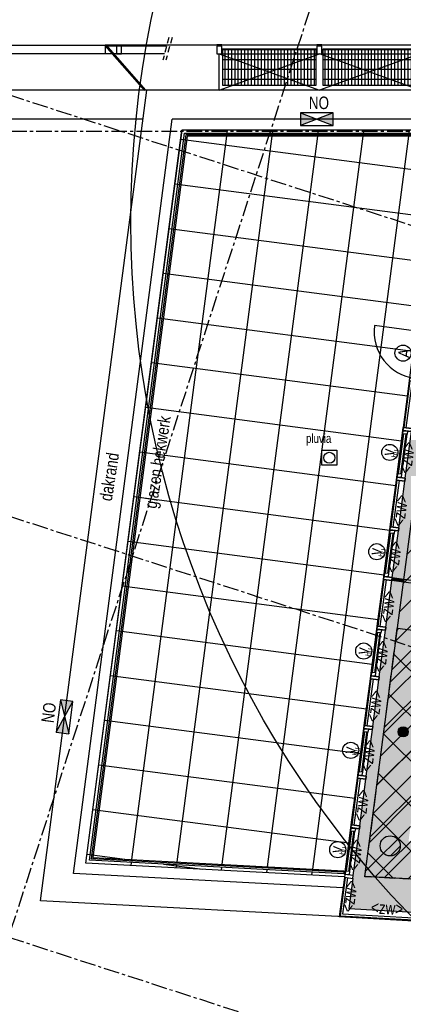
# Model space of a CAD drawing. Header units: millimetres. Extents: x -4106 to 114694, y -37499 to 54647.
# Tile 4 of 109: x 15241 to 22893, y 19017 to 38676. Entities that reach past the tile are written whole.
import ezdxf
from ezdxf.enums import TextEntityAlignment as Align
from ezdxf.xclip import XClip

# ---------------------------------------------------------------- set-up
doc = ezdxf.new("R2010")
doc.units = ezdxf.units.MM
doc.header["$LTSCALE"] = 50
doc.header["$XCLIPFRAME"] = 0
for name, pattern in [('B0301', [25, 12.5, -6.25, 0, -6.25]), ('B0702', [4.6875, 3.125, -1.5625]), ('XREF_05-werkset$0$B0704', [3.75, 2.5, -1.25]), ('XREF_STRAMIEN$0$B0201', [50, 31.25, -6.25, 6.25, -6.25])]:
    doc.linetypes.add(name, pattern=pattern)
for name, color, linetype in [('FOK_ BRANDSLANGHASPELS', 2, 'Continuous'), ('FOK_07_STRAMIEN', 13, 'B0301'), ('FOK_08---_MAATVOERING', 2, 'Continuous'), ('FOK_22_BINNENWANDEN', 2, 'Continuous'), ('XREF_05-werkset$0$AA23NH2-_STAAL', 242, 'Continuous'), ('XREF_05-werkset$0$AA28G---_PREFABBETON', 242, 'Continuous'), ('XREF_05-werkset$0$AA522H--_FEC_STAAL', 242, 'Continuous'), ('XREF_05-werkset$0$AI$8A---_HULPLIJNEN', 241, 'Continuous'), ('XREF_05-werkset$0$AI28XH2-_STAAL', 1, 'Continuous'), ('XREF_05-werkset$0$AI31----_BUITENKOZ', 242, 'Continuous'), ('XREF_05-werkset$0$AI31XH4-_ALUMINIUM', 242, 'Continuous'), ('XREF_05-werkset$0$AI32XI--_HOUT', 242, 'Continuous'), ('XREF_05-werkset$0$AI34MH--_METAAL', 242, 'Continuous'), ('XREF_05-werkset$0$AI43S---_TEGELS', 1, 'Continuous'), ('XREF_05-werkset$0$AI47----_DAKAFW', 242, 'Continuous'), ('XREF_05-werkset$0$AL$1A---_ALGEMEEN', 7, 'Continuous'), ('XREF_05-werkset$0$AL21RO0-_GLASPLAAT', 2, 'Continuous'), ('XREF_05-werkset$0$AL23NH2-_STAAL', 1, 'Continuous'), ('XREF_05-werkset$0$AL28G---_PREFABBETON', 4, 'Continuous'), ('XREF_05-werkset$0$AL28XH2-_STAAL', 4, 'Continuous'), ('XREF_05-werkset$0$AL31----_BUITENKOZ', 2, 'Continuous'), ('XREF_05-werkset$0$AL31XH4-_ALUMINIUM', 2, 'Continuous'), ('XREF_05-werkset$0$AL522H--_FEC_STAAL', 1, 'Continuous'), ('XREF_05-werkset$0$AT$1A---_ALGEMEEN', 7, 'Continuous'), ('XREF_05-werkset$0$AT$8A---_HULPLIJNEN', 241, 'Continuous'), ('XREF_05-werkset$0$AZ34MH--_METAAL', 2, 'Continuous'), ('XREF_05-werkset$0$WL740---', 1, 'Continuous'), ('XREF_05_PLAFOND$0$AA00VV4-_SOLID252', 254, 'Continuous'), ('XREF_05_Sprinkler installatie$0$verzonken sprinkler', 6, 'Continuous'), ('XREF_05_Sprinkler installatie$0$WL6516--', 4, 'Continuous'), ('XREF_STRAMIEN$0$AL$7A---_STRAMIEN', 1, 'XREF_STRAMIEN$0$B0201')]:
    doc.layers.add(name, color=color, linetype=linetype)
doc.styles.add('XREF_05-werkset$0$00_100', font='ABTPR.SHX', dxfattribs={"width": 0.8, "height": 120})
doc.styles.add('XREF_05-werkset$0$01_100', font='ABTPR.SHX', dxfattribs={"width": 0.8, "height": 180})
doc.styles.add('XREF_05-werkset$0$02_100', font='ABTPR.SHX', dxfattribs={"width": 0.8, "height": 250})
doc.styles.add('XREF_05-werkset$0$BURO-018', font='simplex.shx', dxfattribs={"height": 180})
doc.styles.add('XREF_05_Sprinkler installatie$0$Standard', font='txt')

# ---------------------------------------------------------------- blocks, each defined once
blk = doc.blocks.new('XREF_05-werkset$0$V-H-28G002_B09145W02')
at = {"layer": 'XREF_05-werkset$0$AA28G---_PREFABBETON'}
h = blk.add_hatch(color=254, dxfattribs=at)
edge = h.paths.add_edge_path()
edge.add_arc((0, 0), 200, 0, 360)
h = blk.add_hatch(dxfattribs=at)
h.set_pattern_fill('KALKZST', color=1, scale=880, style=0)
h.set_pattern_definition([(45, (-122853.7, 13088.4), (-390.2777, 390.2777), [])])
edge = h.paths.add_edge_path()
edge.add_arc((0, 0), 200, 0, 360)
at = {"layer": 'XREF_05-werkset$0$AL28G---_PREFABBETON'}
blk.add_circle((0, 0), 200, dxfattribs=at)
blk = doc.blocks.new('XREF_05-werkset$0$V-H-28X00A_09145B1')
blk.add_blockref('XREF_05-werkset$0$V-H-28G002_B09145W02', (22632, 22180))
blk = doc.blocks.new('XREF_05-werkset$0$V-H-522001_B09145W02')
at = {"layer": 'XREF_05-werkset$0$AA522H--_FEC_STAAL'}
for points in [[(325, 125), (0, 250), (0, 0)], [(325, 125), (650, 250), (650, 0)]]:
    blk.add_hatch(color=256, dxfattribs=at).paths.add_polyline_path(points)
at = {"layer": 'XREF_05-werkset$0$AL522H--_FEC_STAAL'}
for points in [[(650, 250), (0, 0)], [(0, 250), (650, 0)]]:
    blk.add_lwpolyline(points, dxfattribs=at)
blk.add_lwpolyline([(0, 0), (650, 0), (650, 250), (0, 250)], close=True, dxfattribs=at)
at = {"layer": 'XREF_05-werkset$0$AT$1A---_ALGEMEEN', "color": 7, "style": 'XREF_05-werkset$0$02_100', "width": 0.8}
blk.add_text('NO', height=250, rotation=360, dxfattribs=at).set_placement((166, 326))
blk = doc.blocks.new('XREF_05-werkset$0$SA-PUT2')
at = {"color": 0, "linetype": 'Continuous'}
for p, q in [((-75, 75), (75, 75)), ((-75, -75), (-75, 75)), ((75, 75), (75, -75)), ((75, -75), (-75, -75))]:
    blk.add_line(p, q, dxfattribs=at)
blk.add_circle((0, 0), 55, dxfattribs=at)
at = {"color": 0, "linetype": 'Continuous', "style": 'XREF_05-werkset$0$BURO-018', "flags": 1}
blk.add_attdef('SA_MATCODE', (0, 0), '', height=1.8, dxfattribs=at)
blk = doc.blocks.new('*U541')
at = {"layer": 'XREF_05-werkset$0$AI34MH--_METAAL'}
blk.add_lwpolyline([(18531, 36410), (23643, 36410), (23643, 36350), (18583, 36350)], dxfattribs=at)
at = {"layer": 'XREF_05-werkset$0$AZ34MH--_METAAL'}
blk.add_lwpolyline([(23643, 36380), (18557, 36380)], dxfattribs=at)
blk = doc.blocks.new('*U542')
at = {"layer": 'XREF_05-werkset$0$AI34MH--_METAAL'}
for points in [[(16630, 21895), (18531, 36410)], [(18583, 36350), (16698, 21951)]]:
    blk.add_lwpolyline(points, dxfattribs=at)
at = {"layer": 'XREF_05-werkset$0$AZ34MH--_METAAL'}
blk.add_lwpolyline([(18557, 36380), (16664, 21923)], dxfattribs=at)
blk = doc.blocks.new('*U543')
at = {"layer": 'XREF_05-werkset$0$AI34MH--_METAAL'}
blk.add_lwpolyline([(16698, 21951), (21709, 21683), (21705, 21623), (16630, 21895)], dxfattribs=at)
at = {"layer": 'XREF_05-werkset$0$AZ34MH--_METAAL'}
blk.add_lwpolyline([(21707, 21653), (16664, 21923)], dxfattribs=at)
blk = doc.blocks.new('XREF_05-werkset$0$281KOF8D')
blk.add_lwpolyline([(-50, -75), (50, -75), (50, 75), (-50, 75)], close=True)
blk = doc.blocks.new('XREF_05-werkset$0$V-H-29-01IS_09145B1')
at = {"layer": 'XREF_05-werkset$0$AL21RO0-_GLASPLAAT', "color": 3}
blk.add_lwpolyline([(0, 900), (-2000, 900)], dxfattribs=at)
at = {"layer": 'XREF_05-werkset$0$AL28XH2-_STAAL'}
for p, q in [((-1950, 901), (-2050, 901)), ((-2000, 901), (-2000, 875)), ((50, 901), (-50, 901)), ((0, 901), (0, 875))]:
    blk.add_line(p, q, dxfattribs=at)
for p in [(-2000, 800), (0, 800)]:
    blk.add_blockref('XREF_05-werkset$0$281KOF8D', p, dxfattribs=at)
blk = doc.blocks.new('XREF_05-werkset$0$V-H-00-01ZS_09145B1')
at = {"layer": 'XREF_05-werkset$0$AA23NH2-_STAAL', "color": 13}
for p, q in [((-67, 805), (-1933, 805)), ((-1890, 820), (-1890, 100)), ((-1824, 820), (-1824, 100)), ((-1758, 820), (-1758, 100)), ((-1692, 820), (-1692, 100)), ((-1626, 820), (-1626, 100)), ((-1560, 820), (-1560, 100)), ((-1494, 820), (-1494, 100)), ((-1428, 820), (-1428, 100)), ((-1362, 820), (-1362, 100)), ((-1296, 820), (-1296, 100)), ((-1230, 820), (-1230, 100)), ((-1164, 820), (-1164, 100)), ((-1098, 820), (-1098, 100)), ((-1032, 820), (-1032, 100)), ((-966, 820), (-966, 100)), ((-900, 820), (-900, 100)), ((-834, 820), (-834, 100)), ((-768, 820), (-768, 100)), ((-702, 820), (-702, 100)), ((-636, 820), (-636, 100)), ((-570, 820), (-570, 100)), ((-504, 820), (-504, 100)), ((-438, 820), (-438, 100)), ((-372, 820), (-372, 100)), ((-306, 820), (-306, 100)), ((-240, 820), (-240, 100)), ((-174, 820), (-174, 100)), ((-108, 820), (-108, 100)), ((-67, 607), (-1933, 607)), ((-67, 409), (-1933, 409)), ((-67, 211), (-1933, 211))]:
    blk.add_line(p, q, dxfattribs=at)
at = {"layer": 'XREF_05-werkset$0$AI28XH2-_STAAL'}
for p, q in [((-1950, 901), (-2050, 901)), ((50, 901), (-50, 901))]:
    blk.add_line(p, q, dxfattribs=at)
at = {"layer": 'XREF_05-werkset$0$AL21RO0-_GLASPLAAT', "color": 3}
blk.add_lwpolyline([(0, 900), (-2000, 900)], dxfattribs=at)
at = {"layer": 'XREF_05-werkset$0$AL23NH2-_STAAL'}
blk.add_lwpolyline([(-1933, 100), (-67, 100), (-67, 820), (-67, 820), (-67, 820), (-1933, 820), (-1933, 100), (-1933, 100)], close=True, dxfattribs=at)
at = {"layer": 'XREF_05-werkset$0$AL28XH2-_STAAL'}
for p, q in [((-2000, 901), (-2000, 875)), ((0, 901), (0, 875))]:
    blk.add_line(p, q, dxfattribs=at)
for p in [(-2000, 800), (0, 800)]:
    blk.add_blockref('XREF_05-werkset$0$281KOF8D', p, dxfattribs=at)
blk = doc.blocks.new('XREF_05-werkset$0$V-K-39-003Y_B09145W02')
at = {"color": 0, "linetype": 'ByBlock'}
blk.add_lwpolyline([(-60, -9), (-60, 161), (0, 161), (0, -9)], close=True, dxfattribs=at)
blk = doc.blocks.new('XREF_05-werkset$0$V-K-39-003_B09145W02')
at = {"color": 0, "linetype": 'ByBlock'}
blk.add_lwpolyline([(60, -9), (60, 161), (0, 161), (0, -9)], close=True, dxfattribs=at)
blk = doc.blocks.new('XREF_05-werkset$0$V-H-31-00K_B09145W02')
at = {"layer": 'XREF_05-werkset$0$AI31----_BUITENKOZ'}
for p, q in [((60, 80.5), (1000, 80.5)), ((60, -89.5), (1000, -89.5))]:
    blk.add_line(p, q, dxfattribs=at)
at = {"layer": 'XREF_05-werkset$0$AL31----_BUITENKOZ'}
for p, q in [((60, 65.5), (1000, 65.5)), ((60, 20.5), (1000, 20.5))]:
    blk.add_line(p, q, dxfattribs=at)
for name, p in [('XREF_05-werkset$0$V-K-39-003_B09145W02', (0, -80.5)), ('XREF_05-werkset$0$V-K-39-003Y_B09145W02', (1060, -80.5))]:
    blk.add_blockref(name, p, dxfattribs=at)
blk = doc.blocks.new('XREF_05-werkset$0$V-K-39-005Y_B09145W02')
at = {"color": 0}
blk.add_lwpolyline([(-67, 0), (-67, 85), (0, 85), (0, 0)], close=True, dxfattribs=at)
blk = doc.blocks.new('XREF_05-werkset$0$V-K-39-005_B09145W02')
at = {"color": 0}
blk.add_lwpolyline([(67, 0), (67, 85), (0, 85), (0, 0)], close=True, dxfattribs=at)
blk = doc.blocks.new('XREF_05-werkset$0$V-H-31-00J_B09145W02')
at = {"layer": 'XREF_05-werkset$0$AI31XH4-_ALUMINIUM'}
for p, q in [((60, 80), (1000, 80)), ((127, 76), (933, 76)), ((60, -90), (1000, -90)), ((127, -10), (933, -10))]:
    blk.add_line(p, q, dxfattribs=at)
at = {"layer": 'XREF_05-werkset$0$AL$1A---_ALGEMEEN'}
blk.add_circle((530, 284), 161, dxfattribs=at)
at = {"layer": 'XREF_05-werkset$0$AL31XH4-_ALUMINIUM'}
for p, q in [((127, 56), (933, 56)), ((127, 10), (933, 10))]:
    blk.add_line(p, q, dxfattribs=at)
for name, p in [('XREF_05-werkset$0$V-K-39-003_B09145W02', (0, -80)), ('XREF_05-werkset$0$V-K-39-003Y_B09145W02', (1060, -80))]:
    blk.add_blockref(name, p, dxfattribs=at)
at = {"layer": 'XREF_05-werkset$0$AL31XH4-_ALUMINIUM', "xscale": 0.8955223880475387}
for name, p in [('XREF_05-werkset$0$V-K-39-005_B09145W02', (67, -10)), ('XREF_05-werkset$0$V-K-39-005Y_B09145W02', (993, -10))]:
    blk.add_blockref(name, p, dxfattribs=at)
at = {"layer": 'XREF_05-werkset$0$AT$1A---_ALGEMEEN', "color": 7, "style": 'XREF_05-werkset$0$02_100', "width": 0.8}
blk.add_text('v', height=250, dxfattribs=at).set_placement((530, 313), align=Align.MIDDLE_CENTER)
at = {"layer": 'XREF_05-werkset$0$AT$8A---_HULPLIJNEN', "color": 1, "style": 'XREF_05-werkset$0$00_100', "width": 0.8}
blk.add_text('bu', height=120, dxfattribs=at).set_placement((440, 114))
blk = doc.blocks.new('XREF_05-werkset$0$V-H-00-007S_B09145W02')
at = {"layer": 'XREF_05-werkset$0$AT$1A---_ALGEMEEN', "color": 7, "style": 'XREF_05-werkset$0$02_100', "width": 0.8}
blk.add_text('<zw>', height=250, dxfattribs=at).set_placement((0, -13), align=Align.CENTER)
blk = doc.blocks.new('XREF_05-werkset$0$V-H-00-007_B09145W02')
at = {"layer": 'XREF_05-werkset$0$AT$1A---_ALGEMEEN', "color": 7, "style": 'XREF_05-werkset$0$02_100', "width": 0.8}
blk.add_text('<zw>', height=250, dxfattribs=at).set_placement((0, -165), align=Align.CENTER)
blk = doc.blocks.new('XREF_05-werkset$0$V-K-39-003S_B09145W02')
at = {"color": 0, "linetype": 'ByBlock'}
blk.add_lwpolyline([(-60, 9), (-60, -161), (0, -161), (0, 9)], close=True, dxfattribs=at)
blk = doc.blocks.new('XREF_05-werkset$0$V-K-39-003X_B09145W02')
at = {"color": 0, "linetype": 'ByBlock'}
blk.add_lwpolyline([(60, 9), (60, -161), (0, -161), (0, 9)], close=True, dxfattribs=at)
blk = doc.blocks.new('XREF_05-werkset$0$P-H-31-00ZX_09145B1')
at = {"layer": 'XREF_05-werkset$0$AI31----_BUITENKOZ'}
for p, q in [((60, 90), (1000, 90)), ((60, -80), (1000, -80))]:
    blk.add_line(p, q, dxfattribs=at)
blk.add_lwpolyline([(1000, -16), (1000, 924, 0.41421), (60, -16)], format="xyb", dxfattribs=at)
at = {"layer": 'XREF_05-werkset$0$AL$1A---_ALGEMEEN'}
blk.add_circle((530, 288), 161, dxfattribs=at)
at = {"layer": 'XREF_05-werkset$0$AL31----_BUITENKOZ'}
blk.add_line((60, -16), (1000, -16), dxfattribs=at)
blk.add_lwpolyline([(64, -20), (996, -20), (998, -60), (62, -60)], close=True, dxfattribs=at)
for name, p in [('XREF_05-werkset$0$V-K-39-003X_B09145W02', (0, 80)), ('XREF_05-werkset$0$V-K-39-003S_B09145W02', (1060, 80))]:
    blk.add_blockref(name, p, dxfattribs=at)
at = {"layer": 'XREF_05-werkset$0$AT$1A---_ALGEMEEN', "color": 7, "style": 'XREF_05-werkset$0$02_100', "width": 0.8}
blk.add_text('A', height=250, dxfattribs=at).set_placement((530, 259), align=Align.MIDDLE_CENTER)
at = {"layer": 'XREF_05-werkset$0$AT$8A---_HULPLIJNEN', "color": 1, "style": 'XREF_05-werkset$0$00_100', "width": 0.8}
blk.add_text('bu', height=120, dxfattribs=at).set_placement((440, -234))
blk = doc.blocks.new('XREF_05-werkset')
at = {"layer": 'XREF_05-werkset$0$AI43S---_TEGELS'}
h = blk.add_hatch(dxfattribs=at)
h.set_pattern_fill('ANSI37', color=252, scale=7200, angle=145.52, style=0)
h.set_pattern_definition([(172.54, (17520, 29153.9), (-116.85, -892.38), []), (262.54, (17520, 29153.9), (892.38, -116.85), [])])
h.paths.add_polyline_path([(23671, 36470), (18478, 36470), (16562, 21838), (21719, 21562)])
edge = h.paths.add_edge_path(flags=16)
edge.add_line((16698, 21951), (21709, 21683))
edge.add_line((21709, 21683), (21705, 21623))
edge.add_line((21705, 21623), (16630, 21895))
edge = h.paths.add_edge_path(flags=16)
edge.add_line((16630, 21895), (18531, 36410))
edge = h.paths.add_edge_path(flags=16)
edge.add_line((18583, 36350), (16698, 21951))
edge = h.paths.add_edge_path(flags=16)
edge.add_line((18531, 36410), (23643, 36410))
edge.add_line((23643, 36410), (23643, 36350))
edge.add_line((23643, 36350), (18583, 36350))
at = {"layer": 'XREF_05-werkset$0$AI$8A---_HULPLIJNEN'}
for p, q in [((16941, 38163), (17731, 37263)), ((16948, 38170), (17738, 37270)), ((16956, 38176), (17746, 37276))]:
    blk.add_line(p, q, dxfattribs=at)
at = {"layer": 'XREF_05-werkset$0$AI28XH2-_STAAL'}
for p, q in [((18170, 38145), (16948, 38145)), ((16948, 38145), (16948, 37995)), ((18130, 37995), (16948, 37995))]:
    blk.add_line(p, q, dxfattribs=at)
at = {"layer": 'XREF_05-werkset$0$AI28XH2-_STAAL', "linetype": 'XREF_05-werkset$0$B0704'}
for p, q in [((18217, 38320), (18097, 37870)), ((18279, 38320), (18159, 37870))]:
    blk.add_line(p, q, dxfattribs=at)
at = {"layer": 'XREF_05-werkset$0$AI28XH2-_STAAL', "color": 252}
blk.add_lwpolyline([(16948, 37995), (11006, 37995), (11006, 38170), (16948, 38170)], close=True, dxfattribs=at)
at = {"layer": 'XREF_05-werkset$0$AI28XH2-_STAAL'}
blk.add_lwpolyline([(19221, 37995), (23221, 37995), (23221, 37270), (19221, 37270)], close=True, dxfattribs=at)
for points in [[(19221, 37995), (21221, 37270)], [(19221, 37270), (21221, 37995)], [(23221, 37995), (21221, 37270)], [(23221, 37270), (21221, 37995)]]:
    blk.add_lwpolyline(points, dxfattribs=at)
at = {"layer": 'XREF_05-werkset$0$AI31----_BUITENKOZ'}
for points in [[(21718, 21552), (21615, 20767), (23099, 20687)], [(21886, 21530), (21807, 20927), (23108, 20857)]]:
    blk.add_lwpolyline(points, dxfattribs=at)
at = {"layer": 'XREF_05-werkset$0$AI32XI--_HOUT'}
blk.add_lwpolyline([(31191, 21080), (22128, 21566), (24131, 36865), (96261, 36865), (87027, -28343), (68250, -22249)], dxfattribs=at)
at = {"layer": 'XREF_05-werkset$0$AI47----_DAKAFW'}
for p, q in [((23776, 37270), (17776, 37270)), ((23700, 36690), (18285, 36690)), ((23671, 36470), (18478, 36470))]:
    blk.add_line(p, q, dxfattribs=at)
for points in [[(17776, 37270), (11796, 37270), (6568, -2657), (42250, -14237)], [(22474, 20721), (15657, 21086), (17776, 37270)], [(17700, 36690), (12305, 36690), (7205, -2254), (42784, -13801)], [(21690, 21344), (16313, 21632), (18285, 36690)], [(21719, 21562), (16562, 21838), (18478, 36470)]]:
    blk.add_lwpolyline(points, dxfattribs=at)
at = {"layer": 'XREF_05-werkset$0$AL21RO0-_GLASPLAAT', "color": 3}
blk.add_line((18177, 38170), (16948, 38170), dxfattribs=at)
at = {"layer": 'XREF_05-werkset$0$AL28XH2-_STAAL'}
for points in [[(17171, 38171), (17271, 38171)], [(17221, 38145), (17221, 38171)]]:
    blk.add_lwpolyline(points, dxfattribs=at)
blk.add_lwpolyline([(17171, 37995), (17271, 37995), (17271, 38145), (17171, 38145)], close=True, dxfattribs=at)
at = {"layer": 'XREF_05-werkset$0$AL31----_BUITENKOZ'}
for points in [[(21733, 21550), (21632, 20781), (23099, 20702)], [(21777, 21544), (21683, 20823), (23102, 20747)]]:
    blk.add_lwpolyline(points, dxfattribs=at)
at = {"color": 4}
ref = blk.add_blockref('XREF_05-werkset$0$V-H-29-01IS_09145B1', (19221, 37270), dxfattribs=at)
XClip(ref).set_block_clipping_path([(-1225.0000000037, -79.977860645), (338.403744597, 1356.0433667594)])
for p in [(21221, 37270), (23221, 37270)]:
    blk.add_blockref('XREF_05-werkset$0$V-H-00-01ZS_09145B1', p, dxfattribs=at)
for name, p in [('XREF_05-werkset$0$V-H-522001_B09145W02', (20844, 36565)), ('XREF_05-werkset$0$V-H-28X00A_09145B1', (0, 0)), ('*U542', (0, 0)), ('*U541', (0, 0)), ('*U543', (0, 0))]:
    blk.add_blockref(name, p)
for name, p, rotation in [('XREF_05-werkset$0$P-H-31-00ZX_09145B1', (23105, 31456), 82.539999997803), ('XREF_05-werkset$0$V-H-31-00K_B09145W02', (22966, 30466), 82.539999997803), ('XREF_05-werkset$0$V-H-31-00J_B09145W02', (22836, 29474), 82.539999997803), ('XREF_05-werkset$0$V-H-00-007S_B09145W02', (23075, 29917), 82.539999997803), ('XREF_05-werkset$0$V-H-31-00K_B09145W02', (22706, 28482), 82.539999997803), ('XREF_05-werkset$0$V-H-00-007S_B09145W02', (22937, 28863), 82.539999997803), ('XREF_05-werkset$0$V-H-31-00J_B09145W02', (22577, 27491), 82.539999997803), ('XREF_05-werkset$0$V-H-00-007S_B09145W02', (22815, 27934), 82.539999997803), ('XREF_05-werkset$0$V-H-31-00K_B09145W02', (22447, 26499), 82.539999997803), ('XREF_05-werkset$0$V-H-00-007S_B09145W02', (22686, 26942), 82.539999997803), ('XREF_05-werkset$0$V-H-31-00J_B09145W02', (22317, 25508), 82.539999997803), ('XREF_05-werkset$0$V-H-00-007S_B09145W02', (22556, 25951), 82.539999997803), ('XREF_05-werkset$0$V-H-31-00K_B09145W02', (22187, 24516), 82.539999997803), ('XREF_05-werkset$0$V-H-00-007S_B09145W02', (22426, 24959), 82.539999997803), ('XREF_05-werkset$0$V-H-522001_B09145W02', (16219, 24419), 82.540000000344), ('XREF_05-werkset$0$V-H-31-00J_B09145W02', (22057, 23525), 82.539999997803), ('XREF_05-werkset$0$V-H-00-007S_B09145W02', (22296, 23968), 82.539999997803), ('XREF_05-werkset$0$V-H-31-00K_B09145W02', (21927, 22533), 82.539999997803), ('XREF_05-werkset$0$V-H-00-007S_B09145W02', (22166, 22976), 82.539999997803), ('XREF_05-werkset$0$V-H-31-00J_B09145W02', (21798, 21542), 82.539999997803), ('XREF_05-werkset$0$V-H-00-007S_B09145W02', (22036, 21985), 82.539999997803), ('XREF_05-werkset$0$V-H-00-007S_B09145W02', (21929, 21162), 82.539999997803), ('XREF_05-werkset$0$V-H-00-007_B09145W02', (22573, 20979), 356.9399999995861)]:
    blk.add_blockref(name, p, dxfattribs=dict(rotation=rotation))
at = {"layer": 'XREF_05-werkset$0$WL740---', "color": 2, "xscale": 2, "yscale": 2, "zscale": 2}
blk.add_blockref('XREF_05-werkset$0$SA-PUT2', (21416, 29929), dxfattribs=at)
at = {"layer": 'XREF_05-werkset$0$AT$1A---_ALGEMEEN', "color": 7, "style": 'XREF_05-werkset$0$02_100', "width": 0.8}
for s, p in [('glazen hekwerk', (17971, 28906)), ('dakrand', (17077, 29053))]:
    blk.add_text(s, height=250, rotation=81.121, dxfattribs=at).set_placement(p)
at = {"layer": 'XREF_05-werkset$0$AT$1A---_ALGEMEEN', "color": 1, "style": 'XREF_05-werkset$0$01_100', "width": 0.8}
blk.add_text('pluvia', height=180, dxfattribs=at).set_placement((20953, 30227))
blk = doc.blocks.new('XREF_STRAMIEN')
at = {"layer": 'XREF_STRAMIEN$0$AL$7A---_STRAMIEN', "ltscale": 0.2}
for p, q in [((4081.1, 40729.3), (99881.1, 9638.9)), ((99881.1, 36444.7), (4081.1, 36444.7)), ((4081.1, 32318.5), (99881.1, 1228.2)), ((4081.1, 23907.8), (99881.1, -7182.6))]:
    blk.add_line(p, q, dxfattribs=at)
blk.add_lwpolyline([(22564.6, 43612.9), (5757.2, -8176.5)], dxfattribs=at)
blk = doc.blocks.new('XREF_05_PLAFOND')
at = {"layer": 'XREF_05_PLAFOND$0$AA00VV4-_SOLID252'}
h = blk.add_hatch(color=256, dxfattribs=at)
edge = h.paths.add_edge_path(flags=16)
edge.add_line((31231, 21828), (22997, 22270))
edge.add_line((22997, 22270), (24807, 36095))
edge.add_line((24807, 36095), (95374, 36095))
edge.add_line((95374, 36095), (86393, -27328))
edge.add_line((86393, -27328), (68974, -21675))
edge.add_line((68974, -21675), (69214, 10716))
edge.add_arc((59885, 10785), 9330, 359.5745, 446.6108)
edge.add_line((60436, 20099), (31231, 21828))
edge = h.paths.add_edge_path()
edge.add_line((31161, 20520), (31178, 20830))
edge.add_line((31178, 20830), (60378, 19101))
edge.add_arc((59885, 10785), 8330, -0.4255, 86.6075, ccw=False)
edge.add_line((68215, 10723), (67969, -22305))
edge.add_line((67969, -22305), (67940, -22396))
edge.add_line((67940, -22396), (87220, -28653))
edge.add_line((87220, -28653), (96531, 37100))
edge.add_line((96531, 37100), (23925, 37100))
edge.add_line((23925, 37100), (21807, 20927))
edge.add_line((21807, 20927), (31096, 20429))
edge.add_line((31096, 20429), (31101, 20524))
edge.add_line((31101, 20524), (31161, 20520))
blk = doc.blocks.new('XREF_05_Sprinkler installatie$0$SP-KOP02')
at = {"color": 0, "linetype": 'Continuous'}
for p, q in [((-0.87, -0.02), (0.02, 0.87)), ((-0.85, -0.22), (0.22, 0.85)), ((-0.84, 0.23), (-0.23, 0.84)), ((-0.79, -0.38), (0.38, 0.79)), ((-0.7, -0.52), (0.52, 0.7)), ((-0.6, -0.64), (0.64, 0.6)), ((-0.47, -0.74), (0.74, 0.47)), ((-0.32, -0.81), (0.81, 0.32)), ((-0.14, -0.86), (0.86, 0.14)), ((0.07, -0.87), (0.87, -0.07)), ((0.38, -0.79), (0.79, -0.38))]:
    blk.add_line(p, q, dxfattribs=at)
at = {"color": 0, "linetype": 'Continuous', "const_width": 0.875}
blk.add_lwpolyline([(-0.44, 0, 1), (0.44, 0, 1)], format="xyb", close=True, dxfattribs=at)
at = {"color": 0, "linetype": 'Continuous'}
for radius in [1, 0.875]:
    blk.add_circle((0, 0), radius, dxfattribs=at)
at = {"color": 0, "linetype": 'Continuous', "style": 'XREF_05_Sprinkler installatie$0$Standard', "flags": 1}
for tag, p in [('SP_MATCODE', (2, 2)), ('SP_TEMP', (2, -3)), ('SP_DOORL', (2, -5)), ('SP_KFACT', (2, -7)), ('SP_SPRHK', (2, -9)), ('SP_KLEP', (2, -11))]:
    blk.add_attdef(tag, p, '', height=1, dxfattribs=at)
blk = doc.blocks.new('XREF_05_Sprinkler installatie')
at = {"layer": 'XREF_05_Sprinkler installatie$0$verzonken sprinkler'}
h = blk.add_hatch(dxfattribs=at)
h.set_pattern_fill('JIS_WOOD', color=256, scale=500, style=0)
h.set_pattern_definition([(45, (3.27, -36464.7), (-250, 250), [])])
h.paths.add_polyline_path([(24807, 36095), (95374, 36095), (86393, -27327), (68969, -21673), (69211, 10226), (69062, 12468), (68691, 13867), (68341, 14728), (67609, 16019), (67276, 16479), (66138, 17710), (64799, 18714), (64109, 19104), (63010, 19574), (61838, 19909), (60552, 20091), (59093, 20179), (23005, 22333)], flags=16)
h.paths.add_polyline_path([(24131, 36865), (96542, 37109), (87228, -28665), (68231, -22243), (68457, 9789), (68440, 11432), (68332, 12290), (67835, 13662), (67691, 14033), (66839, 15594), (65842, 16785), (63694, 18334), (62337, 18877), (59567, 19359), (56814, 19564), (22128, 21567)])
blk.add_lwpolyline([(24131, 36865), (96542, 37109), (87228, -28665), (68231, -22243), (68457, 9789), (68440, 11432), (68332, 12290), (67835, 13662), (67691, 14033), (66839, 15594), (65842, 16785), (63694, 18334), (62337, 18877), (59567, 19359), (56814, 19564), (22128, 21567)], close=True, dxfattribs=at)
at = {"layer": 'XREF_05_Sprinkler installatie$0$WL6516--', "xscale": 99.9999999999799, "yscale": 100, "zscale": 100, "rotation": 7.589429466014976}
blk.add_blockref('XREF_05_Sprinkler installatie$0$SP-KOP02', (22891, 24458), dxfattribs=at)
blk = doc.blocks.new('gevelaansluiting recht')
at = {"layer": 'FOK_22_BINNENWANDEN'}
blk.add_hatch(color=256, dxfattribs=at).paths.add_polyline_path([(4, 30), (-4, -30), (-237, 3), (-229, 63)])
for points in [[(-992, 166), (-999, 116)], [(-236, 8), (-999, 116)], [(-229, 58), (-992, 166)]]:
    blk.add_lwpolyline(points, dxfattribs=at)
blk.add_lwpolyline([(4, 30), (-4, -30), (-237, 3), (-229, 63)], close=True, dxfattribs=at)
blk = doc.blocks.new('A$C4D8164B4')
at = {"layer": 'FOK_ BRANDSLANGHASPELS', "color": 2}
blk.add_circle((20000, 20000), 20000, dxfattribs=at)

msp = doc.modelspace()

# ---------------------------------------------------------------- hatches: boundary and pattern name
at = {"layer": 'FOK_08---_MAATVOERING'}
h = msp.add_hatch(dxfattribs=at)
h.set_pattern_fill('ANSI37', color=254, scale=200, angle=180, style=0)
h.set_pattern_definition([(225, (59764.1, 56299.3), (449.013, -449.013), []), (315, (59764.1, 56299.3), (449.013, 449.013), [])])
h.paths.add_polyline_path([(22774.6, 26529.4), (37241, 24480.8), (36767.3, 20749), (22128, 21565.5)])

# ---------------------------------------------------------------- linework, layer by layer
at = {"layer": 'FOK_08---_MAATVOERING', "color": 13, "linetype": 'B0702', "ltscale": 2}
msp.add_lwpolyline([(22774.6, 26529.4), (37241, 24480.8), (36767.3, 20749), (22128, 21565.5)], close=True, dxfattribs=at)

# ---------------------------------------------------------------- block references
for name in ['XREF_05_PLAFOND', 'XREF_05_Sprinkler installatie']:
    msp.add_blockref(name, (0, 0))
at = {"layer": 'FOK_ BRANDSLANGHASPELS'}
msp.add_blockref('A$C4D8164B4', (17457.6, 14646.8), dxfattribs=at)
at = {"layer": 'FOK_07_STRAMIEN'}
msp.add_blockref('XREF_STRAMIEN', (0, 0), dxfattribs=at)
at = {"layer": 'FOK_22_BINNENWANDEN'}
msp.add_blockref('XREF_05-werkset', (0, 0), dxfattribs=at)
at = {"layer": 'FOK_22_BINNENWANDEN', "rotation": 180.5997010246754}
msp.add_blockref('gevelaansluiting recht', (22669.1, 27509.1), dxfattribs=at)

doc.saveas('drawing.dxf')
